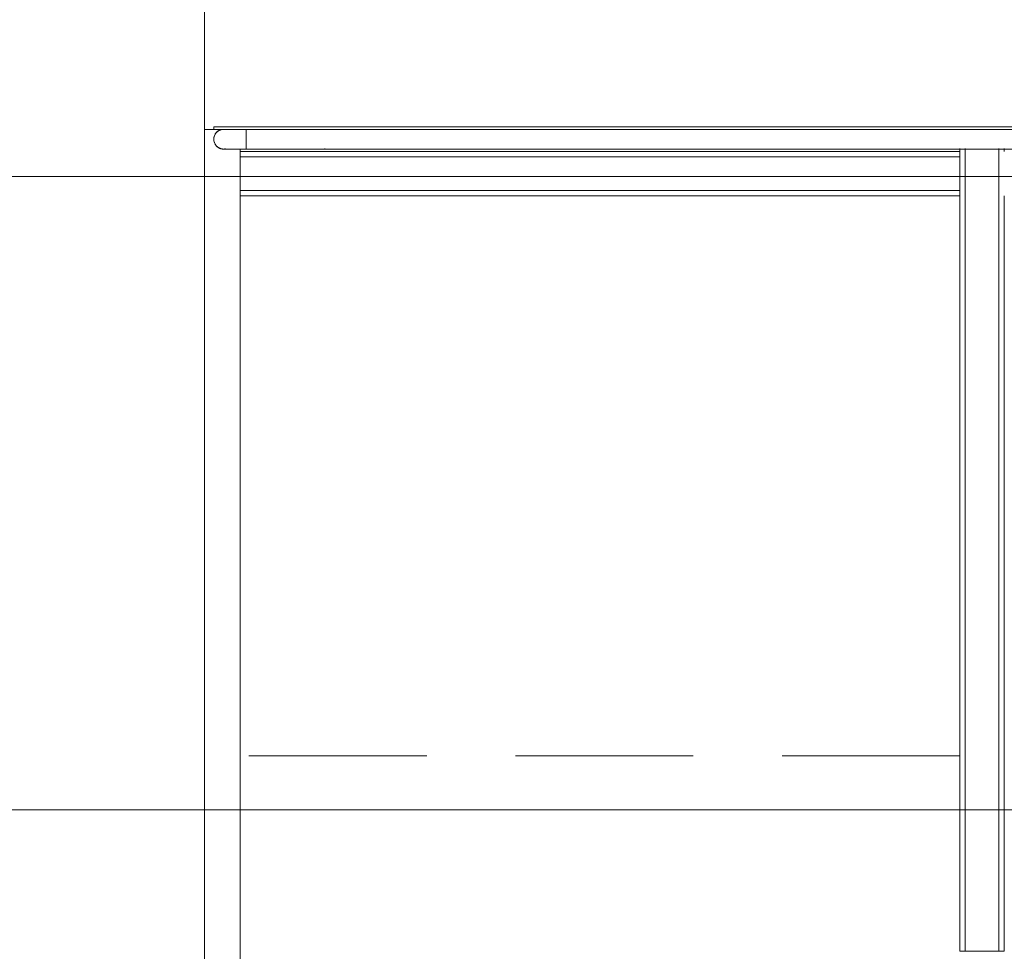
# Model space of a CAD drawing. Header units: millimetres. Extents: x 198345 to 441227, y -23587 to 80066.
# Tile 30 of 79: x 318271 to 320487, y 59180 to 61277. Entities that reach past the tile are written whole.
import ezdxf

# ---------------------------------------------------------------- set-up
doc = ezdxf.new("R2010")
doc.units = ezdxf.units.MM
doc.linetypes.add('IMPORT-HP_01_CAR_C', pattern=[600, 400, -200])
for name, color, linetype, lineweight in [('CA_IMPORTY18', 8, 'Continuous', 9), ('CA_KOTY', 3, 'Continuous', 9), ('CA_KOTY-100', 3, 'Continuous', 9)]:
    doc.layers.add(name, color=color, linetype=linetype, lineweight=lineweight)
doc.styles.add('Arial_4', font='arial.ttf', dxfattribs={"width": 0.8, "height": 200})
doc.dimstyles.new('HP_Přímá_-_2_mm_Ariel_1-100', dxfattribs={"dimscale": 304.8, "dimtxt": 204.05188, "dimasz": 0.656168, "dimexe": 0.328084, "dimexo": 0.0625, "dimgap": 0.164042, "dimtad": 1, "dimdec": 0, "dimzin": 0, "dimdsep": 46, "dimtxsty": 'Arial_4', "dimblk1": 'OBLIQUE', "dimblk2": 'OBLIQUE', "dimsah": 1, "dimcen": 0.09, "dimazin": 0, "dimtfac": 1, "dimtdec": 4, "dimtix": 1, "dimtmove": 0, "dimatfit": 3, "dimfxl": 0.984252, "dimfxlon": 1, "dimtvp": 1, "dimtolj": 1, "dimtzin": 0, "dimarcsym": 2})

# ---------------------------------------------------------------- blocks, each defined once
blk = doc.blocks.new('ocelová kce final - 11542_003_OK-HALA_TaO-2_ET_AciS_2025-05-29_upr_dwg-2597525-PŮDORYS _6_160 _ vestavek V9')
at = {"layer": 'CA_IMPORTY18', "color": 57}
for p, q in [((206890, 61030), (206890, 63130)), ((206890, 62865), (206890, 57170)), ((206910.7, 61030), (206890, 61030)), ((211635, 61036), (206910.7, 61036)), ((206910.7, 61036), (206910.7, 61030)), ((211635, 61030), (206910.7, 61030)), ((211529, 61030), (206984, 61030)), ((207160.7, 61030), (206984, 61030)), ((206984, 61030), (206984, 61029.7)), ((206984, 61030), (206984, 61029.7)), ((206984, 61028), (206984, 61028.9)), ((207160.7, 61030), (207160.7, 61028.9)), ((206984, 61027.6), (206984, 61020.9)), ((206984, 61018.9), (206984, 61020.8)), ((206984, 61020), (206984, 61007.8)), ((206984, 61007.8), (206984, 61008.2)), ((206984, 61007.8), (206984, 60995.5)), ((206914.8, 60995), (206914.3, 60995.7)), ((206970, 60985.7), (206970, 57250)), ((206984, 60993), (206984, 60994.7)), ((206984, 60993.4), (206984, 60987)), ((206984, 60985.8), (206984, 60985.5)), ((206984, 60985.8), (206984, 60985.5)), ((206984, 60985.5), (211529, 60985.5)), ((206984, 60985.5), (207160.7, 60985.5)), ((207160.7, 60986.6), (207160.7, 60985.5)), ((208590, 60986.6), (208590, 59180)), ((208590, 60980), (208590, 60986.6)), ((208602, 60986.6), (208602, 59180)), ((208678, 59180), (208678, 60986.6)), ((208690, 60980), (208690, 60986.6)), ((208590, 60980), (206970, 60980)), ((208590, 60980), (206970, 60980)), ((208590, 60968), (206970, 60968)), ((208590, 60968), (208590, 60980)), ((208590, 60968), (208590, 60892)), ((206970, 60892), (208590, 60892)), ((206970, 60880), (208590, 60880)), ((208590, 60880), (206970, 60880)), ((208590, 60880), (208590, 60892)), ((208590, 59180), (208590, 60880)), ((208690, 59180), (208690, 60880)), ((208590, 59180), (208602, 59180)), ((208678, 59180), (208602, 59180)), ((208678, 59180), (208690, 59180))]:
    blk.add_line(p, q, dxfattribs=at)
at = {"layer": 'CA_IMPORTY18', "color": 57, "linetype": 'IMPORT-HP_01_CAR_C'}
blk.add_line((208590, 59620), (206970, 59620), dxfattribs=at)
at = {"layer": 'CA_IMPORTY18', "color": 57, "flags": 128}
for points in [[(206916.5, 61022.7), (206916.9, 61023.1), (206917.5, 61023.7), (206918.1, 61024.3), (206918.8, 61024.9), (206919.5, 61025.5), (206920.2, 61026), (206921, 61026.5), (206921.7, 61026.9), (206922.5, 61027.4), (206923.3, 61027.8), (206924.1, 61028.1), (206924.9, 61028.5), (206925.8, 61028.8)], [(206926.6, 61029.1), (206927.5, 61029.3), (206928.3, 61029.5), (206929.2, 61029.7), (206930.1, 61029.8)], [(206931, 61029.9), (206931.9, 61030), (206932.8, 61030), (206933, 61030)], [(206984, 61030), (206982, 61030), (206979.9, 61030), (206977.9, 61030), (206975.9, 61030), (206973.9, 61030), (206971.9, 61030), (206969.9, 61030), (206968, 61030), (206966, 61030), (206964.1, 61030), (206962.3, 61030), (206960.4, 61030), (206958.7, 61030), (206956.9, 61030), (206955.2, 61030), (206953.5, 61030), (206951.9, 61030), (206950.4, 61030), (206948.9, 61030), (206947.4, 61030), (206946, 61030), (206944.7, 61030), (206943.4, 61030), (206942.2, 61030), (206941.1, 61030), (206940, 61030), (206939, 61030), (206938.1, 61030), (206937.2, 61030), (206936.5, 61030), (206935.8, 61030), (206935.1, 61030), (206934.6, 61030), (206934.1, 61030), (206933.7, 61030), (206933.4, 61030), (206933.2, 61030), (206933.1, 61030), (206933, 61030), (206933, 61030)], [(206933, 61030), (206933, 61030), (206933.2, 61030), (206933.4, 61030), (206933.7, 61030), (206934, 61030), (206934.5, 61030), (206935, 61030), (206935.6, 61030), (206936.3, 61030), (206937, 61030), (206937.9, 61030), (206938.8, 61030), (206939.7, 61030), (206940.8, 61030), (206941.9, 61030), (206943.1, 61030), (206944.3, 61030), (206945.7, 61030), (206947, 61030), (206948.5, 61030), (206950, 61030), (206951.5, 61030), (206953.1, 61030), (206954.8, 61030), (206956.4, 61030), (206958.2, 61030), (206960, 61030), (206961.8, 61030), (206963.6, 61030), (206965.5, 61030), (206967.4, 61030), (206969.4, 61030), (206971.3, 61030), (206973.3, 61030), (206975.3, 61030), (206977.3, 61030), (206979.4, 61030), (206981.4, 61030), (206983.4, 61030), (206984, 61030)], [(206910.8, 61008.6), (206910.8, 61009.5), (206910.9, 61010.4), (206911, 61011.3), (206911.2, 61012.2), (206911.4, 61013), (206911.6, 61013.9)], [(206911.7, 61001.4), (206911.4, 61002.2), (206911.2, 61003.1), (206911.1, 61004), (206910.9, 61004.8), (206910.8, 61005.7), (206910.8, 61006.6)], [(206913.7, 61018.8), (206914.1, 61019.6), (206914.6, 61020.3)], [(206933, 60985.5), (206932.1, 60985.5), (206931.2, 60985.6), (206930.3, 60985.7), (206929.5, 60985.8), (206928.6, 60985.9), (206927.7, 60986.1), (206926.9, 60986.4), (206926, 60986.6), (206925.2, 60986.9), (206924.3, 60987.3), (206923.5, 60987.6), (206922.7, 60988), (206921.9, 60988.4), (206921.2, 60988.9), (206920.4, 60989.4), (206919.7, 60989.9), (206919, 60990.4), (206918.3, 60991), (206917.7, 60991.6), (206917, 60992.2), (206916.5, 60992.8)], [(206933, 60985.5), (206933, 60985.5), (206933.2, 60985.5), (206933.4, 60985.5), (206933.7, 60985.5), (206934, 60985.5), (206934.5, 60985.5), (206935, 60985.5), (206935.6, 60985.5), (206936.3, 60985.5), (206937, 60985.5), (206937.9, 60985.5), (206938.8, 60985.5), (206939.7, 60985.5), (206940.8, 60985.5), (206941.9, 60985.5), (206943.1, 60985.5), (206944.3, 60985.5), (206945.7, 60985.5), (206947, 60985.5), (206948.5, 60985.5), (206950, 60985.5), (206951.5, 60985.5), (206953.1, 60985.5), (206954.8, 60985.5), (206956.4, 60985.5), (206958.2, 60985.5), (206960, 60985.5), (206961.8, 60985.5), (206963.6, 60985.5), (206965.5, 60985.5), (206967.4, 60985.5), (206969.4, 60985.5), (206971.3, 60985.5), (206973.3, 60985.5), (206975.3, 60985.5), (206977.3, 60985.5), (206979.4, 60985.5), (206981.4, 60985.5), (206983.4, 60985.5), (206984, 60985.5)], [(206984, 60985.5), (206982, 60985.5), (206979.9, 60985.5), (206977.9, 60985.5), (206975.9, 60985.5), (206973.9, 60985.5), (206971.9, 60985.5), (206969.9, 60985.5), (206968, 60985.5), (206966, 60985.5), (206964.1, 60985.5), (206962.3, 60985.5), (206960.4, 60985.5), (206958.7, 60985.5), (206956.9, 60985.5), (206955.2, 60985.5), (206953.5, 60985.5), (206951.9, 60985.5), (206950.4, 60985.5), (206948.9, 60985.5), (206947.4, 60985.5), (206946, 60985.5), (206944.7, 60985.5), (206943.4, 60985.5), (206942.2, 60985.5), (206941.1, 60985.5), (206940, 60985.5), (206939, 60985.5), (206938.1, 60985.5), (206937.2, 60985.5), (206936.5, 60985.5), (206935.8, 60985.5), (206935.1, 60985.5), (206934.6, 60985.5), (206934.1, 60985.5), (206933.7, 60985.5), (206933.4, 60985.5), (206933.2, 60985.5), (206933.1, 60985.5), (206933, 60985.5), (206933, 60985.5)]]:
    blk.add_lwpolyline(points, dxfattribs=at)
at = {"layer": 'CA_IMPORTY18', "color": 57}
for radius, start, end in [(22.3, 80.2253, 138.1588), (22.3, 103.1535, 114.0554), (22.2, 80.203, 105.678), (22.2, 140, 180), (22.2, 180, 220), (22.3, 144, 149.1879), (22.2, 110.9138, 138.1375), (22.3, 210.8041, 216), (22.3, 221.8625, 273.4908), (22.3, 221.8412, 249.0736), (22.3, 226.2096, 233.5752), (22.3, 242.0082, 260.1376), (22.3, 254.314, 273.4725), (22.2, 274.3672, 280), (22.2, 274.3513, 280)]:
    blk.add_arc((206933, 61007.8), radius, start, end, dxfattribs=at)
blk = doc.blocks.new('ocelová kce final - ocelová kce final-2597615-PŮDORYS _6_160 _ vestavek V9')
blk.add_blockref('ocelová kce final - 11542_003_OK-HALA_TaO-2_ET_AciS_2025-05-29_upr_dwg-2597525-PŮDORYS _6_160 _ vestavek V9', (0, 0))
blk = doc.blocks.new('DIMBLOCK101-PŮDORYS _6_160 _ vestavek V9')
at = {"layer": 'CA_KOTY-100'}
for p, q in [((316886.9, 59498.5), (316886.9, 59798.5)), ((385701.9, 59498.5), (385701.9, 59798.5)), ((316886.9, 59498.5), (316986.9, 59598.5)), ((385701.9, 59498.5), (385801.9, 59598.5)), ((316886.9, 59498.5), (316786.9, 59398.5)), ((316886.9, 59498.5), (385701.9, 59498.5)), ((316886.9, 59498.5), (316886.9, 59398.5)), ((385701.9, 59498.5), (385601.9, 59398.5)), ((385701.9, 59498.5), (385701.9, 59398.5))]:
    blk.add_line(p, q, dxfattribs=at)
at = {"layer": 'CA_KOTY-100', "color": 0, "insert": (350988.3, 59808.1), "char_height": 200, "width": 734.587, "attachment_point": 1, "line_spacing_factor": 0.941778, "style": 'Arial_4'}
blk.add_mtext('68815', dxfattribs=at)
blk = doc.blocks.new('_Oblique')
at = {"color": 0, "linetype": 'ByBlock', "lineweight": -2}
blk.add_line((-0.5, -0.5), (0.5, 0.5), dxfattribs=at)
blk = doc.blocks.new('DIMBLOCK103-PŮDORYS _6_160 _ vestavek V9')
at = {"layer": 'CA_KOTY-100'}
for p, q in [((316886.9, 60923.6), (316886.9, 61223.6)), ((327916.9, 60923.6), (327916.9, 61223.6)), ((316886.9, 60923.6), (316986.9, 61023.6)), ((327916.9, 60923.6), (328016.9, 61023.6)), ((316886.9, 60923.6), (316786.9, 60823.6)), ((316886.9, 60923.6), (327916.9, 60923.6)), ((316886.9, 60923.6), (316886.9, 60823.6)), ((327916.9, 60923.6), (327816.9, 60823.6)), ((327916.9, 60923.6), (327916.9, 60823.6))]:
    blk.add_line(p, q, dxfattribs=at)
at = {"layer": 'CA_KOTY-100', "color": 0, "insert": (322095.8, 61233.3), "char_height": 200, "width": 734.587, "attachment_point": 1, "line_spacing_factor": 0.941778, "style": 'Arial_4'}
blk.add_mtext('11030', dxfattribs=at)

msp = doc.modelspace()

# ---------------------------------------------------------------- block references
at = {"layer": 'CA_IMPORTY18', "color": 57}
msp.add_blockref('ocelová kce final - ocelová kce final-2597615-PŮDORYS _6_160 _ vestavek V9', (111796.8, 0), dxfattribs=at)

# ---------------------------------------------------------------- dimensions: what is measured, and where the dimension line sits
at = {"layer": 'CA_KOTY'}
for base, p1, p2, override, picture, middle in [((327916.9, 60923.6), (316886.9, 61223.6), (327916.9, 61223.6), {"dimpost": '<>', "dimfxl": 11030}, 'DIMBLOCK103-PŮDORYS _6_160 _ vestavek V9', (322401.9, 61075.8)), ((385701.9, 59498.5), (316886.9, 59798.5), (385701.9, 59798.5), {"dimpost": '<>', "dimfxl": 68814.998951}, 'DIMBLOCK101-PŮDORYS _6_160 _ vestavek V9', (351294.4, 59650.6))]:
    dim = msp.add_linear_dim(base=base, p1=p1, p2=p2, dimstyle='HP_Přímá_-_2_mm_Ariel_1-100', override=override, dxfattribs=at)
    dim.commit()
    dim.dimension.update_dxf_attribs({"geometry": picture, "text_midpoint": middle})

doc.saveas('drawing.dxf')
